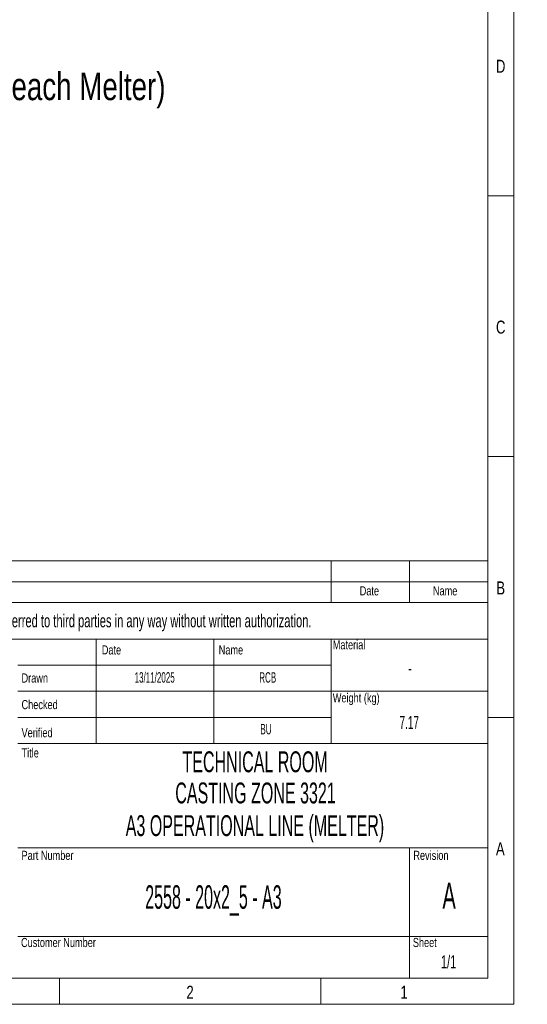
# Model space of a CAD drawing. Header units: millimetres. Extents: x 15 to 592, y 5 to 415.
# Tile 11 of 12: x 494 to 592, y 5 to 194. Entities that reach past the tile are written whole.
import ezdxf

# ---------------------------------------------------------------- set-up
doc = ezdxf.new("R2010")
doc.units = ezdxf.units.MM
doc.layers.add('COTAS', color=166, linetype='Continuous')
doc.layers.add('SLD-0', color=179, linetype='Continuous')
doc.styles.add('SLDTEXTSTYLE0', font='TXT', dxfattribs={"width": 0.75})
doc.styles.add('SLDTEXTSTYLE1', font='TXT', dxfattribs={"width": 0.574367})
doc.styles.add('SLDTEXTSTYLE2', font='TXT', dxfattribs={"width": 0.638186})
doc.styles.add('SLDTEXTSTYLE3', font='TXT', dxfattribs={"width": 0.510549})

msp = doc.modelspace()

# ---------------------------------------------------------------- linework, layer by layer
at = {"color": 7, "linetype": 'Continuous', "lineweight": 18}
for p, q in [((589, 415), (589, 5)), ((584, 410), (584, 10)), ((584, 160), (589, 160)), ((584, 110), (589, 110)), ((404, 90), (584, 90)), ((554, 90), (554, 82)), ((569, 90), (569, 82)), ((584, 90), (584, 10)), ((404, 86), (584, 86)), ((404, 82), (584, 82)), ((404, 75), (584, 75)), ((509, 75), (509, 55)), ((531.5, 75), (531.5, 55)), ((554, 75), (554, 70)), ((554, 70), (494, 70)), ((554, 70), (554, 65)), ((554, 65), (494, 65)), ((554, 65), (554, 60)), ((554, 65), (584, 65)), ((554, 60), (494, 60)), ((554, 60), (554, 55)), ((584, 60), (589, 60)), ((494, 55), (509, 55)), ((509, 55), (531.5, 55)), ((531.5, 55), (554, 55)), ((554, 55), (584, 55)), ((494, 35), (584, 35)), ((569, 35), (569, 10)), ((494, 18), (584, 18)), ((584, 10), (20, 10)), ((404, 10), (584, 10)), ((502, 10), (502, 5)), ((552, 10), (552, 5)), ((589, 5), (15, 5))]:
    msp.add_line(p, q, dxfattribs=at)

# ---------------------------------------------------------------- texts
at = {"color": 7, "linetype": 'Continuous', "lineweight": 0}
for s, insert, char_height, attachment_point, style in [('D', (586.47135, 186.06267), 2.5, 2, 'SLDTEXTSTYLE0'), ('C', (586.47396, 136.06267), 2.5, 2, 'SLDTEXTSTYLE0'), ('Date', (561.32058, 85.13631), 1.75, 2, 'SLDTEXTSTYLE0'), ('Name', (575.83281, 85.13631), 1.75, 2, 'SLDTEXTSTYLE0'), ('B', (586.4809, 86.06267), 2.5, 2, 'SLDTEXTSTYLE0'), ('Date', (510.07035, 73.81161), 1.75, 1, 'SLDTEXTSTYLE0'), ('Name', (532.46556, 73.81161), 1.75, 1, 'SLDTEXTSTYLE0'), ('Material', (554.31017, 74.79649), 1.75, 1, 'SLDTEXTSTYLE0'), ('Drawn', (494.70003, 68.42429), 1.75, 1, 'SLDTEXTSTYLE0'), ('Weight (kg)', (554.31017, 64.62334), 1.75, 1, 'SLDTEXTSTYLE0'), ('Checked', (494.70003, 63.32744), 1.75, 1, 'SLDTEXTSTYLE0'), ('Verified', (494.70003, 57.93582), 1.75, 1, 'SLDTEXTSTYLE0'), ('Title', (494.70003, 54.07419), 1.75, 1, 'SLDTEXTSTYLE0'), ('A', (586.40017, 36.06267), 2.5, 2, 'SLDTEXTSTYLE0'), ('Part Number', (494.70003, 34.42461), 1.75, 1, 'SLDTEXTSTYLE0'), ('Revision', (569.74402, 34.42461), 1.75, 1, 'SLDTEXTSTYLE0'), ('2558 - 20x2_5 - A3', (531.45664, 27.81843), 4.5, 2, 'SLDTEXTSTYLE3'), ('Customer Number', (494.6026, 17.72408), 1.75, 1, 'SLDTEXTSTYLE0'), ('Sheet', (569.64658, 17.72408), 1.75, 1, 'SLDTEXTSTYLE0'), ('2', (526.97483, 8.56267), 2.5, 2, 'SLDTEXTSTYLE0'), ('1', (567.97483, 8.56267), 2.5, 2, 'SLDTEXTSTYLE0')]:
    msp.add_mtext(s, dxfattribs=dict(at, insert=insert, char_height=char_height, attachment_point=attachment_point, style=style))
at = {"layer": 'COTAS', "insert": (442.04271, 183.61402), "char_height": 5.2916667, "attachment_point": 1, "style": 'SLDTEXTSTYLE0'}
msp.add_mtext('QTY: 4 units (one for each Melter)', dxfattribs=at)
at = {"layer": 'SLD-0', "color": 7, "attachment_point": 2}
for s, insert, char_height, style in [('This drawing is property of INSERTEC. Must not be copied or transferred to third parties in any way without written authorization.', (489.52452, 79.76737), 2.5, 'SLDTEXTSTYLE2'), ('13/11/2025', (520.19939, 68.66294), 2, 'SLDTEXTSTYLE1'), ('RCB', (541.85295, 68.66294), 2, 'SLDTEXTSTYLE1'), ('-', (569.09125, 70.67163), 2.5, 'SLDTEXTSTYLE1'), ('BU', (541.51573, 58.74879), 2, 'SLDTEXTSTYLE1'), ('7.17', (568.95465, 60.26743), 2.5, 'SLDTEXTSTYLE1'), ('TECHNICAL ROOM', (539.43008, 53.48919), 4, 'SLDTEXTSTYLE1'), ('CASTING ZONE 3321', (539.51141, 47.51473), 4, 'SLDTEXTSTYLE1'), ('A3 OPERATIONAL LINE (MELTER)', (539.40723, 41.25275), 4, 'SLDTEXTSTYLE1'), ('A', (576.59481, 28.30463), 5, 'SLDTEXTSTYLE1'), ('1/1', (576.49515, 14.40205), 2.5, 'SLDTEXTSTYLE2')]:
    msp.add_mtext(s, dxfattribs=dict(at, insert=insert, char_height=char_height, style=style))

doc.saveas('drawing.dxf')
